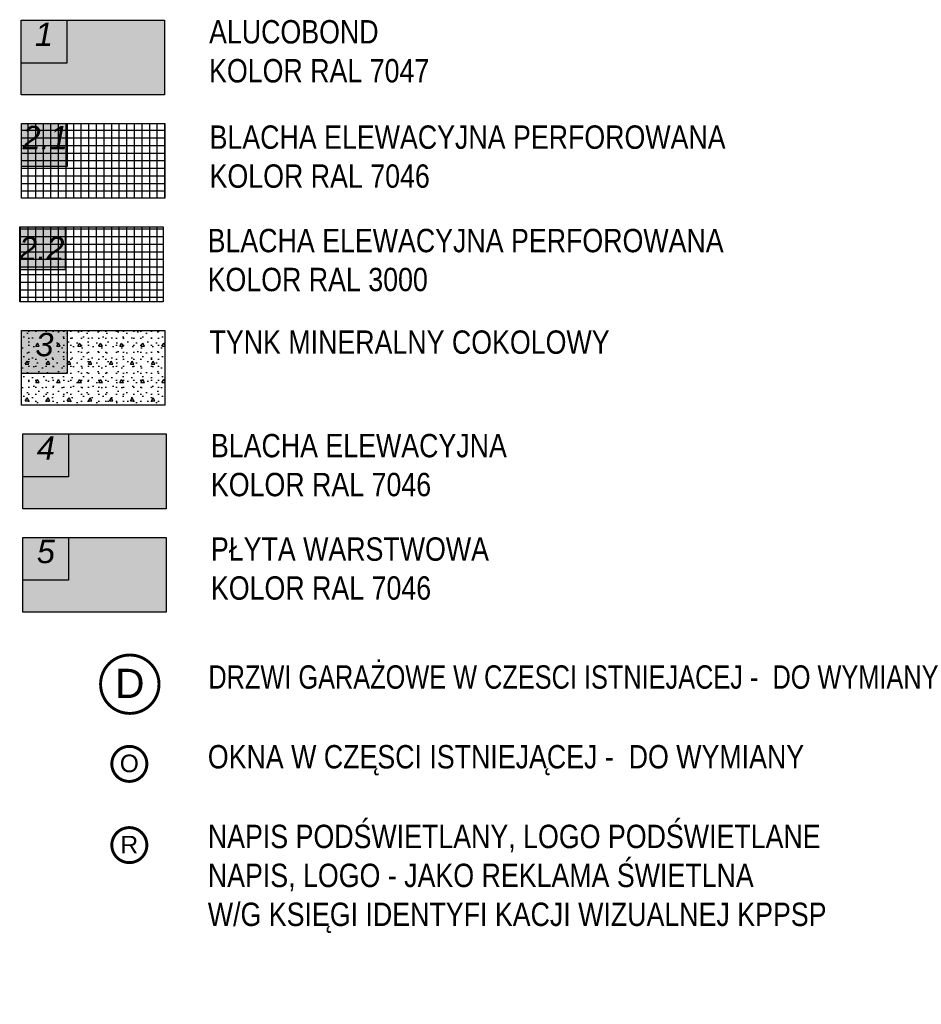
# Model space of a CAD drawing. Extents: x 260 to 500, y -3 to 25.
# Tile 8 of 16: x 342.67 to 350.39, y -2.67 to 5.76. Entities that reach past the tile are written whole.
import ezdxf
from ezdxf.enums import TextEntityAlignment as Align

# ---------------------------------------------------------------- set-up
doc = ezdxf.new("R2010")
doc.units = 0
doc.header["$MEASUREMENT"] = 0
for name, color, linetype in [('1-ciemny', 7, 'Continuous'), ('1-DACHOWKA', 7, 'Continuous'), ('1-JASNY', 7, 'Continuous'), ('ArchiCAD', 7, 'Continuous'), ('Meble i wyposażenie', 7, 'Continuous'), ('osie ścian', 7, 'Continuous'), ('WYMIAR', 7, 'Continuous')]:
    doc.layers.add(name, color=color, linetype=linetype)
doc.styles.add('GENERATED_STYLE_1', font='ARIAL.ttf')
doc.styles.add('GENERATED_STYLE_2', font='ARIAL.ttf')
pattern_1 = [(0, (0, 0), (0, 0.065), []), (90, (0, 0), (-0.065, -2e-17), [])]

# ---------------------------------------------------------------- blocks, each defined once
blk = doc.blocks.new('HATCH_1172', base_point=(342.7005, 2.2104))
at = {"layer": '1-JASNY'}
blk.add_hatch(color=252, dxfattribs=at).paths.add_polyline_path([(342.7005, 2.2104), (343.9271, 2.2104), (343.9271, 1.5704), (342.7005, 1.5704)], flags=0)
at = {"layer": '1-JASNY', "color": 7, "linetype": 'Continuous'}
blk.add_lwpolyline([(342.7005, 2.2104), (343.9271, 2.2104), (343.9271, 1.5704), (342.7005, 1.5704)], close=True, dxfattribs=at)
blk = doc.blocks.new('HATCH_1278', base_point=(342.6888, 3.096))
at = {"layer": '1-ciemny'}
h = blk.add_hatch(dxfattribs=at)
h.set_pattern_fill('beton wylewany', color=8, scale=0.03, style=0, pattern_type=0)
h.set_pattern_definition([(0, (0, 0), (0, 0.31176916), [0.03, -0.15]), (0, (0.09, 0.1559), (0, 0.31176916), [0.03, -0.15]), (60, (0, 0), (-0.27, 0.15588458), [0.03, -0.15]), (60, (0.18, 0), (-0.27, 0.15588458), [0.03, -0.15]), (120, (0.03, 0), (0.27, 0.15588458), [0.03, -0.15]), (120, (0.21, 0), (0.27, 0.15588458), [0.03, -0.15]), (0, (0, 0.03), (0, 0.060000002), [0, -0.060000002, 0, -0.090000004]), (45, (0.03, 0.03), (-0.042426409, 0.042426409), [0, -0.045000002, 0, -0.075000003])])
h.paths.add_polyline_path([(342.6888, 3.096), (343.9154, 3.096), (343.9154, 2.456), (342.6888, 2.456)], flags=0)
at = {"layer": '1-ciemny', "color": 7, "linetype": 'Continuous'}
blk.add_lwpolyline([(342.6888, 3.096), (343.9154, 3.096), (343.9154, 2.456), (342.6888, 2.456)], close=True, dxfattribs=at)
blk = doc.blocks.new('HATCH_1280', base_point=(342.6725, 3.9817))
at = {"layer": '1-JASNY'}
h = blk.add_hatch(dxfattribs=at)
h.set_pattern_fill('izolacja twarda kopia', color=1, scale=0.065, style=0, pattern_type=0)
h.set_pattern_definition(pattern_1)
h.paths.add_polyline_path([(342.6725, 3.9817), (343.8991, 3.9817), (343.8991, 3.3417), (342.6725, 3.3417)], flags=0)
at = {"layer": '1-JASNY', "color": 7, "linetype": 'Continuous'}
blk.add_lwpolyline([(342.6725, 3.9817), (343.8991, 3.9817), (343.8991, 3.3417), (342.6725, 3.3417)], close=True, dxfattribs=at)
blk = doc.blocks.new('HATCH_1281', base_point=(342.6893, 4.8671))
at = {"layer": '1-JASNY'}
h = blk.add_hatch(dxfattribs=at)
h.set_pattern_fill('izolacja twarda kopia', color=8, scale=0.065, style=0, pattern_type=0)
h.set_pattern_definition(pattern_1)
h.paths.add_polyline_path([(342.6893, 4.8671), (343.9159, 4.8671), (343.9159, 4.2271), (342.6893, 4.2271)], flags=0)
at = {"layer": '1-JASNY', "color": 7, "linetype": 'Continuous'}
blk.add_lwpolyline([(342.6893, 4.8671), (343.9159, 4.8671), (343.9159, 4.2271), (342.6893, 4.2271)], close=True, dxfattribs=at)
blk = doc.blocks.new('HATCH_1284', base_point=(342.6848, 5.7528))
at = {"layer": '1-DACHOWKA'}
blk.add_hatch(color=254, dxfattribs=at).paths.add_polyline_path([(342.6848, 5.7528), (343.9114, 5.7528), (343.9114, 5.1128), (342.6848, 5.1128)], flags=0)
at = {"layer": '1-DACHOWKA', "color": 7, "linetype": 'Continuous'}
blk.add_lwpolyline([(342.6848, 5.7528), (343.9114, 5.7528), (343.9114, 5.1128), (342.6848, 5.1128)], close=True, dxfattribs=at)
blk = doc.blocks.new('HATCH_1286', base_point=(342.7005, 1.3247))
at = {"layer": '1-JASNY'}
blk.add_hatch(color=252, dxfattribs=at).paths.add_polyline_path([(342.7005, 1.3247), (343.9271, 1.3247), (343.9271, 0.6848), (342.7005, 0.6848)], flags=0)
at = {"layer": '1-JASNY', "color": 7, "linetype": 'Continuous'}
blk.add_lwpolyline([(342.7005, 1.3247), (343.9271, 1.3247), (343.9271, 0.6848), (342.7005, 0.6848)], close=True, dxfattribs=at)
blk = doc.blocks.new('HATCH_1277', base_point=(343.0791, 2.7286))
at = {"layer": '1-JASNY'}
blk.add_hatch(color=255, dxfattribs=at).paths.add_polyline_path([(343.0791, 2.7286), (342.6888, 2.7286), (342.6888, 3.096), (343.0791, 3.096)], flags=0)
at = {"layer": '1-JASNY', "color": 7, "linetype": 'Continuous'}
blk.add_lwpolyline([(343.0791, 2.7286), (342.6888, 2.7286), (342.6888, 3.096), (343.0791, 3.096)], close=True, dxfattribs=at)
blk = doc.blocks.new('HATCH_1279', base_point=(343.0629, 3.6143))
at = {"layer": '1-JASNY'}
blk.add_hatch(color=255, dxfattribs=at).paths.add_polyline_path([(343.0629, 3.6143), (342.6725, 3.6143), (342.6725, 3.9817), (343.0629, 3.9817)], flags=0)
at = {"layer": '1-JASNY', "color": 7, "linetype": 'Continuous'}
blk.add_lwpolyline([(343.0629, 3.6143), (342.6725, 3.6143), (342.6725, 3.9817), (343.0629, 3.9817)], close=True, dxfattribs=at)
blk = doc.blocks.new('HATCH_1282', base_point=(343.0797, 4.4997))
at = {"layer": '1-JASNY'}
blk.add_hatch(color=255, dxfattribs=at).paths.add_polyline_path([(343.0797, 4.4997), (342.6893, 4.4997), (342.6893, 4.8671), (343.0797, 4.8671)], flags=0)
at = {"layer": '1-JASNY', "color": 7, "linetype": 'Continuous'}
blk.add_lwpolyline([(343.0797, 4.4997), (342.6893, 4.4997), (342.6893, 4.8671), (343.0797, 4.8671)], close=True, dxfattribs=at)
blk = doc.blocks.new('HATCH_1283', base_point=(343.0751, 5.3854))
at = {"layer": '1-JASNY'}
blk.add_hatch(color=255, dxfattribs=at).paths.add_polyline_path([(343.0751, 5.3854), (342.6848, 5.3854), (342.6848, 5.7528), (343.0751, 5.7528)], flags=0)
at = {"layer": '1-JASNY', "color": 7, "linetype": 'Continuous'}
blk.add_lwpolyline([(343.0751, 5.3854), (342.6848, 5.3854), (342.6848, 5.7528), (343.0751, 5.7528)], close=True, dxfattribs=at)
blk = doc.blocks.new('HATCH_1285', base_point=(343.0909, 0.9573))
at = {"layer": '1-JASNY'}
blk.add_hatch(color=255, dxfattribs=at).paths.add_polyline_path([(343.0909, 0.9573), (342.7005, 0.9573), (342.7005, 1.3247), (343.0909, 1.3247)], flags=0)
at = {"layer": '1-JASNY', "color": 7, "linetype": 'Continuous'}
blk.add_lwpolyline([(343.0909, 0.9573), (342.7005, 0.9573), (342.7005, 1.3247), (343.0909, 1.3247)], close=True, dxfattribs=at)
blk = doc.blocks.new('HATCH_1287', base_point=(343.0909, 1.843))
at = {"layer": '1-JASNY'}
blk.add_hatch(color=255, dxfattribs=at).paths.add_polyline_path([(343.0909, 1.843), (342.7005, 1.843), (342.7005, 2.2104), (343.0909, 2.2104)], flags=0)
at = {"layer": '1-JASNY', "color": 7, "linetype": 'Continuous'}
blk.add_lwpolyline([(343.0909, 1.843), (342.7005, 1.843), (342.7005, 2.2104), (343.0909, 2.2104)], close=True, dxfattribs=at)
blk = doc.blocks.new('8_2E7_65_229')
at = {"layer": 'Meble i wyposażenie', "color": 0, "linetype": 'ByBlock', "const_width": 0.025}
blk.add_lwpolyline([(-0.15, 0, 1), (0.15, 0, 1)], format="xyb", close=True, dxfattribs=at)
at = {"layer": 'Meble i wyposażenie', "color": 0, "style": 'GENERATED_STYLE_2'}
blk.add_attdef('txt', text='', height=0.15, dxfattribs=at).set_placement((0, 0.0043), align=Align.MIDDLE_CENTER)
blk = doc.blocks.new('8_2E7_65_228')
at = {"layer": 'Meble i wyposażenie', "color": 0, "linetype": 'ByBlock', "const_width": 0.025}
blk.add_lwpolyline([(-0.15, 0, 1), (0.15, 0, 1)], format="xyb", close=True, dxfattribs=at)
at = {"layer": 'Meble i wyposażenie', "color": 0, "style": 'GENERATED_STYLE_2'}
blk.add_attdef('txt', text='', height=0.15, dxfattribs=at).set_placement((0, 0.0043), align=Align.MIDDLE_CENTER)
blk = doc.blocks.new('8_2E7_65_211')
at = {"layer": 'Meble i wyposażenie', "color": 0, "linetype": 'ByBlock', "const_width": 0.025}
blk.add_lwpolyline([(-0.25, 0, 1), (0.25, 0, 1)], format="xyb", close=True, dxfattribs=at)
at = {"layer": 'Meble i wyposażenie', "color": 0, "style": 'GENERATED_STYLE_2'}
blk.add_attdef('txt', text='', height=0.25, dxfattribs=at).set_placement((0, 0.0071), align=Align.MIDDLE_CENTER)

msp = doc.modelspace()

# ---------------------------------------------------------------- linework, layer by layer
at = {"layer": 'ArchiCAD', "color": 7, "linetype": 'Continuous'}
for p, q in [((342.6848, 5.7528), (343.0751, 5.7528)), ((342.6848, 5.3854), (342.6848, 5.7528)), ((343.0751, 5.7528), (343.0751, 5.3854)), ((343.0751, 5.3854), (342.6848, 5.3854)), ((342.6893, 4.8671), (343.0797, 4.8671)), ((342.6893, 4.4997), (342.6893, 4.8671)), ((343.0797, 4.8671), (343.0797, 4.4997)), ((343.0797, 4.4997), (342.6893, 4.4997)), ((342.6725, 3.9817), (343.0629, 3.9817)), ((342.6725, 3.6143), (342.6725, 3.9817)), ((343.0629, 3.9817), (343.0629, 3.6143)), ((343.0629, 3.6143), (342.6725, 3.6143)), ((342.6888, 3.096), (343.0791, 3.096)), ((342.6888, 2.7286), (342.6888, 3.096)), ((343.0791, 3.096), (343.0791, 2.7286)), ((343.0791, 2.7286), (342.6888, 2.7286)), ((342.7005, 2.2104), (343.0909, 2.2104)), ((342.7005, 1.843), (342.7005, 2.2104)), ((343.0909, 2.2104), (343.0909, 1.843)), ((343.0909, 1.843), (342.7005, 1.843)), ((342.7005, 1.3247), (343.0909, 1.3247)), ((342.7005, 0.9573), (342.7005, 1.3247)), ((343.0909, 1.3247), (343.0909, 0.9573)), ((343.0909, 0.9573), (342.7005, 0.9573))]:
    msp.add_line(p, q, dxfattribs=at)
at = {"layer": 'osie ścian', "color": 7, "linetype": 'Continuous'}
for p, q in [((342.6893, 4.8671), (343.9159, 4.8671)), ((342.6893, 4.2271), (342.6893, 4.8671)), ((343.9159, 4.8671), (343.9159, 4.2271)), ((342.6725, 3.3417), (342.6725, 3.9817)), ((342.6725, 3.9817), (343.8991, 3.9817)), ((343.8991, 3.9817), (343.8991, 3.3417))]:
    msp.add_line(p, q, dxfattribs=at)

# ---------------------------------------------------------------- block references
at = {"layer": '1-ciemny', "color": 8, "linetype": 'Continuous'}
msp.add_blockref('HATCH_1278', (342.6888, 3.096), dxfattribs=at)
at = {"layer": '1-DACHOWKA', "color": 254, "linetype": 'Continuous'}
msp.add_blockref('HATCH_1284', (342.6848, 5.7528), dxfattribs=at)
at = {"layer": '1-JASNY', "color": 255, "linetype": 'Continuous'}
for name, p in [('HATCH_1283', (343.0751, 5.3854)), ('HATCH_1282', (343.0797, 4.4997)), ('HATCH_1279', (343.0629, 3.6143)), ('HATCH_1277', (343.0791, 2.7286)), ('HATCH_1287', (343.0909, 1.843)), ('HATCH_1285', (343.0909, 0.9573))]:
    msp.add_blockref(name, p, dxfattribs=at)
at = {"layer": '1-JASNY', "color": 8, "linetype": 'Continuous'}
msp.add_blockref('HATCH_1281', (342.6893, 4.8671), dxfattribs=at)
at = {"layer": '1-JASNY', "color": 1, "linetype": 'Continuous'}
msp.add_blockref('HATCH_1280', (342.6725, 3.9817), dxfattribs=at)
at = {"layer": '1-JASNY', "color": 252, "linetype": 'Continuous'}
for name, p in [('HATCH_1172', (342.7005, 2.2104)), ('HATCH_1286', (342.7005, 1.3247))]:
    msp.add_blockref(name, p, dxfattribs=at)
at = {"layer": 'Meble i wyposażenie', "color": 7, "linetype": 'Continuous'}
for name, p, values in [('8_2E7_65_211', (343.6149, 0.0678), {'txt': 'D'}), ('8_2E7_65_228', (343.6109, -0.6145), {'txt': 'O'}), ('8_2E7_65_229', (343.6109, -1.3096), {'txt': 'R'})]:
    msp.add_blockref(name, p, dxfattribs=at).add_auto_attribs(values)

# ---------------------------------------------------------------- texts
at = {"layer": 'WYMIAR', "color": 7, "char_height": 0.2}
for s, insert, width, attachment_point, style in [('{\\fArial Europa Środkowa|b0|i1|c0|p34;1}', (342.8028, 5.7319), 0.162, 1, 'GENERATED_STYLE_2'), ('{\\fArial Narrow Europa Środkowa|b0|i0|c0|p34;ALUCOBOND\\PKOLOR RAL 7047}', (344.2934, 5.7528), 2.001176, 1, 'GENERATED_STYLE_1'), ('{\\fArial Europa Środkowa|b0|i1|c0|p34;2.1}', (342.6968, 4.8476), 0.402, 1, 'GENERATED_STYLE_2'), ('{\\fArial Narrow Europa Środkowa|b0|i0|c0|p34;BLACHA ELEWACYJNA PERFOROWANA\\PKOLOR RAL 7046}', (344.298, 4.851), 4.657059, 1, 'GENERATED_STYLE_1'), ('{\\fArial Narrow Europa Środkowa|b0|i0|c0|p34;BLACHA ELEWACYJNA PERFOROWANA\\PKOLOR RAL 3000}', (344.2812, 3.9656), 4.657059, 1, 'GENERATED_STYLE_1'), ('{\\fArial Europa Środkowa|b0|i1|c0|p34;2.2}', (342.6667, 3.798), 0.402, 4, 'GENERATED_STYLE_2'), ('{\\fArial Europa Środkowa|b0|i1|c0|p34;3}', (342.8068, 3.0752), 0.162, 1, 'GENERATED_STYLE_2'), ('{\\fArial Narrow Europa Środkowa|b0|i0|c0|p34;TYNK MINERALNY COKOLOWY}', (344.2974, 3.096), 3.619412, 1, 'GENERATED_STYLE_1'), ('{\\fArial Narrow Europa Środkowa|b0|i0|c0|p34;BLACHA ELEWACYJNA\\PKOLOR RAL 7046}', (344.3092, 2.2104), 2.668235, 1, 'GENERATED_STYLE_1'), ('{\\fArial Europa Środkowa|b0|i1|c0|p34;4}', (342.8186, 2.1895), 0.162, 1, 'GENERATED_STYLE_2'), ('{\\fArial Narrow Europa Środkowa|b0|i0|c0|p34;PŁYTA WARSTWOWA\\PKOLOR RAL 7046}', (344.3092, 1.3247), 2.513824, 1, 'GENERATED_STYLE_1'), ('{\\fArial Europa Środkowa|b0|i1|c0|p34;5}', (342.8186, 1.3039), 0.162, 1, 'GENERATED_STYLE_2'), ('{\\fArial Narrow Europa Środkowa|b0|i0|c0|p34;DRZWI GARAŻOWE W CZESCI ISTNIEJACEJ -  DO WYMIANY}', (344.2868, 0.2293), 6.979412, 1, 'GENERATED_STYLE_1'), ('{\\fArial Narrow Europa Środkowa|b0|i0|c0|p34;OKNA W CZĘSCI ISTNIEJĄCEJ -  DO WYMIANY}', (344.2828, -0.453), 5.392059, 1, 'GENERATED_STYLE_1'), ('{\\fArial Narrow Europa Środkowa|b0|i0|c0|p34;NAPIS PODŚWIETLANY, LOGO PODŚWIETLANE\\PNAPIS, LOGO - JAKO REKLAMA ŚWIETLNA\\PW/G KSIĘGI IDENTYFI KACJI WIZUALNEJ KPPSP}', (344.2828, -1.1353), 5.595882, 1, 'GENERATED_STYLE_1')]:
    msp.add_mtext(s, dxfattribs=dict(at, insert=insert, width=width, attachment_point=attachment_point, style=style))

doc.saveas('drawing.dxf')
